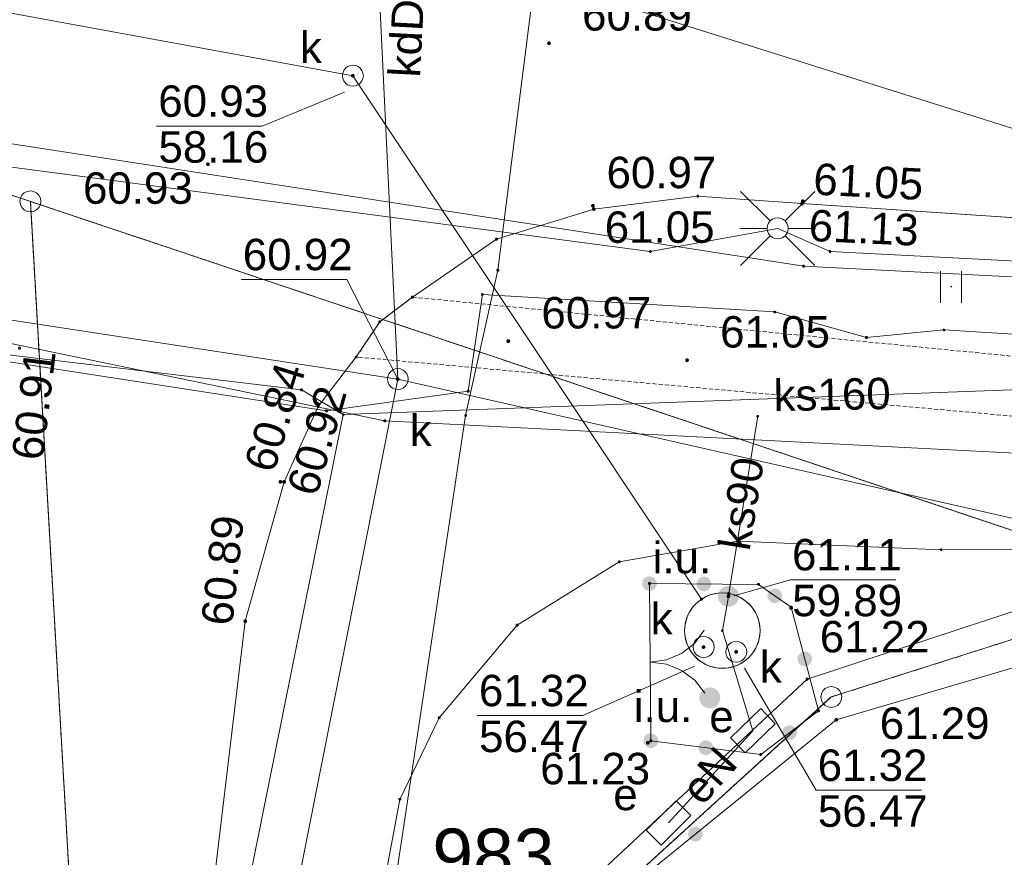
# Paper-space layout 'A-01 PLAN SYTUACYJNY' of a CAD drawing. Header units: millimetres. Extents: x 0 to 900, y 0 to 750.
# Tile 100 of 105: x 731 to 778, y 535 to 575. Entities that reach past the tile are written whole.
import ezdxf
from ezdxf.xclip import XClip

# ---------------------------------------------------------------- set-up
doc = ezdxf.new("R2010")
doc.units = ezdxf.units.MM
doc.header["$MEASUREMENT"] = 0
doc.header["$XCLIPFRAME"] = 0
for name, pattern in [('KROPK2', [1000, 50, -950]), ('PRZER1-1', [1, 0.5, -0.5]), ('PRZER2-1', [1.5, 1, -0.5]), ('PRZER3-1', [4000, 3000, -1000])]:
    doc.linetypes.add(name, pattern=pattern)
doc.layers.add('A_mapa_Nr_pióra__2', color=8, linetype='Continuous', lineweight=13)
doc.layers.add('A_podrys', color=7, linetype='Continuous')
doc.styles.add('STYL_AUTOMATYCZNY_1', font='arial.ttf')

# ---------------------------------------------------------------- blocks, each defined once
blk = doc.blocks.new('Rysunek_3_3', base_point=(-1239.757, 488.381))
at = {"layer": 'A_mapa_Nr_pióra__2', "linetype": 'Continuous', "lineweight": 13}
for points in [[(756.109, 574.255), (756.112, 574.232), (756.121, 574.21), (756.136, 574.192), (756.154, 574.178), (756.176, 574.169), (756.199, 574.165), (756.222, 574.169), (756.244, 574.178), (756.263, 574.192), (756.277, 574.21), (756.286, 574.232), (756.289, 574.255), (756.286, 574.279), (756.277, 574.3), (756.263, 574.319), (756.244, 574.333), (756.222, 574.342), (756.199, 574.345), (756.176, 574.342), (756.154, 574.333), (756.136, 574.319), (756.121, 574.3), (756.112, 574.279)], [(746.745, 572.703), (746.748, 572.68), (746.757, 572.658), (746.772, 572.639), (746.79, 572.625), (746.812, 572.616), (746.835, 572.613), (746.859, 572.616), (746.88, 572.625), (746.899, 572.639), (746.913, 572.658), (746.922, 572.68), (746.925, 572.703), (746.922, 572.726), (746.913, 572.748), (746.899, 572.767), (746.88, 572.781), (746.859, 572.79), (746.835, 572.793), (746.812, 572.79), (746.79, 572.781), (746.772, 572.767), (746.757, 572.748), (746.748, 572.726)], [(739.827, 568.475), (739.83, 568.452), (739.839, 568.43), (739.854, 568.412), (739.872, 568.398), (739.894, 568.389), (739.917, 568.385), (739.94, 568.389), (739.962, 568.398), (739.981, 568.412), (739.995, 568.43), (740.004, 568.452), (740.007, 568.475), (740.004, 568.499), (739.995, 568.52), (739.981, 568.539), (739.962, 568.553), (739.94, 568.562), (739.917, 568.565), (739.894, 568.562), (739.872, 568.553), (739.854, 568.539), (739.839, 568.52), (739.83, 568.499)], [(758.207, 566.495), (758.21, 566.472), (758.219, 566.45), (758.234, 566.432), (758.252, 566.418), (758.274, 566.409), (758.297, 566.405), (758.32, 566.409), (758.342, 566.418), (758.361, 566.432), (758.375, 566.45), (758.384, 566.472), (758.387, 566.495), (758.384, 566.519), (758.375, 566.54), (758.361, 566.559), (758.342, 566.573), (758.32, 566.582), (758.297, 566.585), (758.274, 566.582), (758.252, 566.573), (758.234, 566.559), (758.219, 566.54), (758.21, 566.519)], [(768.187, 566.595), (768.19, 566.572), (768.199, 566.55), (768.214, 566.532), (768.232, 566.518), (768.254, 566.509), (768.277, 566.505), (768.3, 566.509), (768.322, 566.518), (768.341, 566.532), (768.355, 566.55), (768.364, 566.572), (768.367, 566.595), (768.364, 566.619), (768.355, 566.64), (768.341, 566.659), (768.322, 566.673), (768.3, 566.682), (768.277, 566.685), (768.254, 566.682), (768.232, 566.673), (768.214, 566.659), (768.199, 566.64), (768.19, 566.619)], [(768.227, 566.715), (768.23, 566.692), (768.239, 566.67), (768.254, 566.652), (768.272, 566.638), (768.294, 566.629), (768.317, 566.625), (768.34, 566.629), (768.362, 566.638), (768.381, 566.652), (768.395, 566.67), (768.404, 566.692), (768.407, 566.715), (768.404, 566.739), (768.395, 566.76), (768.381, 566.779), (768.362, 566.793), (768.34, 566.802), (768.317, 566.805), (768.294, 566.802), (768.272, 566.793), (768.254, 566.779), (768.239, 566.76), (768.23, 566.739)], [(758.247, 566.335), (758.25, 566.312), (758.259, 566.29), (758.274, 566.272), (758.292, 566.258), (758.314, 566.249), (758.337, 566.245), (758.36, 566.249), (758.382, 566.258), (758.401, 566.272), (758.415, 566.29), (758.424, 566.312), (758.427, 566.335), (758.424, 566.359), (758.415, 566.38), (758.401, 566.399), (758.382, 566.413), (758.36, 566.422), (758.337, 566.425), (758.314, 566.422), (758.292, 566.413), (758.274, 566.399), (758.259, 566.38), (758.25, 566.359)], [(754.167, 560.033), (754.17, 560.01), (754.179, 559.988), (754.194, 559.97), (754.212, 559.956), (754.234, 559.947), (754.257, 559.943), (754.28, 559.947), (754.302, 559.956), (754.321, 559.97), (754.335, 559.988), (754.344, 560.01), (754.347, 560.033), (754.344, 560.057), (754.335, 560.078), (754.321, 560.097), (754.302, 560.111), (754.28, 560.12), (754.257, 560.123), (754.234, 560.12), (754.212, 560.111), (754.194, 560.097), (754.179, 560.078), (754.17, 560.057)], [(762.701, 559.121), (762.704, 559.098), (762.713, 559.076), (762.728, 559.058), (762.746, 559.044), (762.768, 559.035), (762.791, 559.031), (762.814, 559.035), (762.836, 559.044), (762.855, 559.058), (762.869, 559.076), (762.878, 559.098), (762.881, 559.121), (762.878, 559.145), (762.869, 559.166), (762.855, 559.185), (762.836, 559.199), (762.814, 559.208), (762.791, 559.211), (762.768, 559.208), (762.746, 559.199), (762.728, 559.185), (762.713, 559.166), (762.704, 559.145)], [(748.887, 558.215), (748.89, 558.192), (748.899, 558.17), (748.914, 558.152), (748.932, 558.138), (748.954, 558.129), (748.977, 558.125), (749, 558.129), (749.022, 558.138), (749.041, 558.152), (749.055, 558.17), (749.064, 558.192), (749.067, 558.215), (749.064, 558.239), (749.055, 558.26), (749.041, 558.279), (749.022, 558.293), (749, 558.302), (748.977, 558.305), (748.954, 558.302), (748.932, 558.293), (748.914, 558.279), (748.899, 558.26), (748.89, 558.239)], [(743.287, 553.315), (743.29, 553.292), (743.299, 553.27), (743.314, 553.252), (743.332, 553.238), (743.354, 553.229), (743.377, 553.225), (743.4, 553.229), (743.422, 553.238), (743.441, 553.252), (743.455, 553.27), (743.464, 553.292), (743.467, 553.315), (743.464, 553.339), (743.455, 553.36), (743.441, 553.379), (743.422, 553.393), (743.4, 553.402), (743.377, 553.405), (743.354, 553.402), (743.332, 553.393), (743.314, 553.379), (743.299, 553.36), (743.29, 553.339)], [(743.467, 553.315), (743.47, 553.292), (743.479, 553.27), (743.494, 553.252), (743.512, 553.238), (743.534, 553.229), (743.557, 553.225), (743.58, 553.229), (743.602, 553.238), (743.621, 553.252), (743.635, 553.27), (743.644, 553.292), (743.647, 553.315), (743.644, 553.339), (743.635, 553.36), (743.621, 553.379), (743.602, 553.393), (743.58, 553.402), (743.557, 553.405), (743.534, 553.402), (743.512, 553.393), (743.494, 553.379), (743.479, 553.36), (743.47, 553.339)], [(760.998, 548.806), (760.908, 548.795), (760.823, 548.76), (760.75, 548.705), (760.694, 548.633), (760.659, 548.549), (760.646, 548.458), (760.657, 548.368), (760.692, 548.283), (760.747, 548.21), (760.819, 548.154), (760.903, 548.118), (760.994, 548.106), (761.084, 548.117), (761.169, 548.152), (761.242, 548.207), (761.298, 548.279), (761.333, 548.363), (761.346, 548.453), (761.335, 548.544), (761.3, 548.629), (761.245, 548.702), (761.173, 548.758), (761.089, 548.793)], [(763.599, 548.788), (763.508, 548.777), (763.424, 548.743), (763.351, 548.687), (763.295, 548.615), (763.259, 548.531), (763.247, 548.441), (763.258, 548.35), (763.292, 548.265), (763.347, 548.192), (763.419, 548.136), (763.504, 548.101), (763.594, 548.088), (763.685, 548.1), (763.769, 548.134), (763.842, 548.189), (763.898, 548.261), (763.934, 548.345), (763.947, 548.436), (763.935, 548.527), (763.901, 548.611), (763.846, 548.684), (763.774, 548.74), (763.689, 548.776)], [(763.599, 548.788), (763.508, 548.777), (763.424, 548.743), (763.351, 548.687), (763.295, 548.615), (763.259, 548.531), (763.247, 548.441), (763.258, 548.35), (763.292, 548.265), (763.347, 548.192), (763.419, 548.136), (763.504, 548.101), (763.594, 548.088), (763.685, 548.1), (763.769, 548.134), (763.842, 548.189), (763.898, 548.261), (763.934, 548.345), (763.947, 548.436), (763.935, 548.527), (763.901, 548.611), (763.846, 548.684), (763.774, 548.74), (763.689, 548.776)], [(764.266, 547.847), (764.283, 547.717), (764.333, 547.597), (764.413, 547.493), (764.516, 547.414), (764.637, 547.364), (764.766, 547.347), (764.895, 547.364), (765.016, 547.414), (765.12, 547.493), (765.199, 547.597), (765.249, 547.717), (765.266, 547.847), (765.249, 547.976), (765.199, 548.097), (765.12, 548.2), (765.016, 548.28), (764.895, 548.33), (764.766, 548.347), (764.637, 548.33), (764.516, 548.28), (764.413, 548.2), (764.333, 548.097), (764.283, 547.976)], [(767.178, 548.163), (767.097, 548.205), (767.007, 548.225), (766.916, 548.221), (766.829, 548.193), (766.752, 548.144), (766.69, 548.076), (766.648, 547.995), (766.629, 547.906), (766.633, 547.815), (766.66, 547.728), (766.71, 547.651), (766.777, 547.589), (766.858, 547.547), (766.947, 547.527), (767.039, 547.532), (767.126, 547.559), (767.203, 547.608), (767.264, 547.676), (767.306, 547.757), (767.326, 547.846), (767.322, 547.938), (767.294, 548.025), (767.245, 548.102)], [(767.178, 548.163), (767.097, 548.205), (767.007, 548.225), (766.916, 548.221), (766.829, 548.193), (766.752, 548.144), (766.69, 548.076), (766.648, 547.995), (766.629, 547.906), (766.633, 547.815), (766.66, 547.728), (766.71, 547.651), (766.777, 547.589), (766.858, 547.547), (766.947, 547.527), (767.039, 547.532), (767.126, 547.559), (767.203, 547.608), (767.264, 547.676), (767.306, 547.757), (767.326, 547.846), (767.322, 547.938), (767.294, 548.025), (767.245, 548.102)], [(764.676, 547.847), (764.679, 547.823), (764.688, 547.802), (764.702, 547.783), (764.721, 547.769), (764.743, 547.76), (764.766, 547.757), (764.789, 547.76), (764.811, 547.769), (764.83, 547.783), (764.844, 547.802), (764.853, 547.823), (764.856, 547.847), (764.853, 547.87), (764.844, 547.892), (764.83, 547.91), (764.811, 547.925), (764.789, 547.934), (764.766, 547.937), (764.743, 547.934), (764.721, 547.925), (764.702, 547.91), (764.688, 547.892), (764.679, 547.87)], [(767.667, 547.295), (767.67, 547.272), (767.679, 547.25), (767.694, 547.232), (767.712, 547.218), (767.734, 547.209), (767.757, 547.205), (767.78, 547.209), (767.802, 547.218), (767.821, 547.232), (767.835, 547.25), (767.844, 547.272), (767.847, 547.295), (767.844, 547.319), (767.835, 547.34), (767.821, 547.359), (767.802, 547.373), (767.78, 547.382), (767.757, 547.385), (767.734, 547.382), (767.712, 547.373), (767.694, 547.359), (767.679, 547.34), (767.67, 547.319)], [(741.607, 546.655), (741.61, 546.632), (741.619, 546.61), (741.634, 546.592), (741.652, 546.578), (741.674, 546.569), (741.697, 546.565), (741.72, 546.569), (741.742, 546.578), (741.761, 546.592), (741.775, 546.61), (741.784, 546.632), (741.787, 546.655), (741.784, 546.679), (741.775, 546.7), (741.761, 546.719), (741.742, 546.733), (741.72, 546.742), (741.697, 546.745), (741.674, 546.742), (741.652, 546.733), (741.634, 546.719), (741.619, 546.7), (741.61, 546.679)], [(763.491, 545.428), (763.494, 545.404), (763.503, 545.383), (763.518, 545.364), (763.536, 545.35), (763.558, 545.341), (763.581, 545.338), (763.605, 545.341), (763.626, 545.35), (763.645, 545.364), (763.659, 545.383), (763.668, 545.404), (763.671, 545.428), (763.668, 545.451), (763.659, 545.473), (763.645, 545.491), (763.626, 545.505), (763.605, 545.514), (763.581, 545.518), (763.558, 545.514), (763.536, 545.505), (763.518, 545.491), (763.503, 545.473), (763.494, 545.451)], [(765.048, 545.199), (765.051, 545.176), (765.06, 545.154), (765.074, 545.135), (765.093, 545.121), (765.114, 545.112), (765.138, 545.109), (765.161, 545.112), (765.183, 545.121), (765.201, 545.135), (765.216, 545.154), (765.225, 545.176), (765.228, 545.199), (765.225, 545.222), (765.216, 545.244), (765.201, 545.263), (765.183, 545.277), (765.161, 545.286), (765.138, 545.289), (765.114, 545.286), (765.093, 545.277), (765.074, 545.263), (765.06, 545.244), (765.051, 545.222)], [(768.751, 544.949), (768.716, 545.033), (768.661, 545.106), (768.588, 545.162), (768.504, 545.197), (768.414, 545.209), (768.323, 545.197), (768.238, 545.163), (768.166, 545.107), (768.11, 545.035), (768.075, 544.95), (768.063, 544.86), (768.074, 544.769), (768.109, 544.685), (768.164, 544.612), (768.237, 544.556), (768.321, 544.521), (768.412, 544.509), (768.502, 544.521), (768.587, 544.555), (768.659, 544.611), (768.715, 544.683), (768.75, 544.767), (768.763, 544.858)], [(768.751, 544.949), (768.716, 545.033), (768.661, 545.106), (768.588, 545.162), (768.504, 545.197), (768.414, 545.209), (768.323, 545.197), (768.238, 545.163), (768.166, 545.107), (768.11, 545.035), (768.075, 544.95), (768.063, 544.86), (768.074, 544.769), (768.109, 544.685), (768.164, 544.612), (768.237, 544.556), (768.321, 544.521), (768.412, 544.509), (768.502, 544.521), (768.587, 544.555), (768.659, 544.611), (768.715, 544.683), (768.75, 544.767), (768.763, 544.858)], [(763.377, 543.001), (763.394, 542.872), (763.444, 542.751), (763.523, 542.648), (763.627, 542.568), (763.748, 542.518), (763.877, 542.501), (764.006, 542.518), (764.127, 542.568), (764.231, 542.648), (764.31, 542.751), (764.36, 542.872), (764.377, 543.001), (764.36, 543.131), (764.31, 543.251), (764.231, 543.355), (764.127, 543.434), (764.006, 543.484), (763.877, 543.501), (763.748, 543.484), (763.627, 543.434), (763.523, 543.355), (763.444, 543.251), (763.394, 543.131)], [(769.827, 541.955), (769.83, 541.932), (769.839, 541.91), (769.854, 541.892), (769.872, 541.878), (769.894, 541.869), (769.917, 541.865), (769.94, 541.869), (769.962, 541.878), (769.981, 541.892), (769.995, 541.91), (770.004, 541.932), (770.007, 541.955), (770.004, 541.979), (769.995, 542), (769.981, 542.019), (769.962, 542.033), (769.94, 542.042), (769.917, 542.045), (769.894, 542.042), (769.872, 542.033), (769.854, 542.019), (769.839, 542), (769.83, 541.979)], [(767.899, 541.062), (767.964, 541.126), (768.01, 541.205), (768.035, 541.293), (768.035, 541.385), (768.012, 541.473), (767.967, 541.552), (767.903, 541.617), (767.824, 541.664), (767.736, 541.688), (767.644, 541.688), (767.556, 541.665), (767.477, 541.62), (767.412, 541.556), (767.365, 541.477), (767.341, 541.389), (767.341, 541.297), (767.364, 541.209), (767.409, 541.13), (767.473, 541.065), (767.552, 541.019), (767.64, 540.994), (767.731, 540.994), (767.82, 541.017)], [(767.899, 541.062), (767.964, 541.126), (768.01, 541.205), (768.035, 541.293), (768.035, 541.385), (768.012, 541.473), (767.967, 541.552), (767.903, 541.617), (767.824, 541.664), (767.736, 541.688), (767.644, 541.688), (767.556, 541.665), (767.477, 541.62), (767.412, 541.556), (767.365, 541.477), (767.341, 541.389), (767.341, 541.297), (767.364, 541.209), (767.409, 541.13), (767.473, 541.065), (767.552, 541.019), (767.64, 540.994), (767.731, 540.994), (767.82, 541.017)], [(761.015, 540.605), (761.107, 540.606), (761.195, 540.63), (761.273, 540.676), (761.338, 540.741), (761.383, 540.82), (761.406, 540.909), (761.405, 541), (761.381, 541.088), (761.335, 541.167), (761.27, 541.231), (761.19, 541.276), (761.102, 541.3), (761.011, 541.299), (760.923, 541.275), (760.844, 541.229), (760.78, 541.164), (760.734, 541.084), (760.711, 540.996), (760.712, 540.904), (760.736, 540.816), (760.782, 540.737), (760.847, 540.673), (760.927, 540.628)], [(760.827, 540.855), (760.83, 540.832), (760.839, 540.81), (760.854, 540.792), (760.872, 540.778), (760.894, 540.769), (760.917, 540.765), (760.94, 540.769), (760.962, 540.778), (760.981, 540.792), (760.995, 540.81), (761.004, 540.832), (761.007, 540.855), (761.004, 540.879), (760.995, 540.9), (760.981, 540.919), (760.962, 540.933), (760.94, 540.942), (760.917, 540.945), (760.894, 540.942), (760.872, 540.933), (760.854, 540.919), (760.839, 540.9), (760.83, 540.879)], [(763.64, 540.277), (763.731, 540.277), (763.819, 540.302), (763.898, 540.348), (763.963, 540.413), (764.008, 540.492), (764.031, 540.581), (764.03, 540.672), (764.006, 540.76), (763.96, 540.839), (763.895, 540.903), (763.815, 540.948), (763.727, 540.971), (763.636, 540.971), (763.547, 540.947), (763.469, 540.9), (763.404, 540.835), (763.359, 540.756), (763.336, 540.668), (763.337, 540.576), (763.361, 540.488), (763.407, 540.409), (763.472, 540.345), (763.552, 540.3)], [(763.64, 540.277), (763.731, 540.277), (763.819, 540.302), (763.898, 540.348), (763.963, 540.413), (764.008, 540.492), (764.031, 540.581), (764.03, 540.672), (764.006, 540.76), (763.96, 540.839), (763.895, 540.903), (763.815, 540.948), (763.727, 540.971), (763.636, 540.971), (763.547, 540.947), (763.469, 540.9), (763.404, 540.835), (763.359, 540.756), (763.336, 540.668), (763.337, 540.576), (763.361, 540.488), (763.407, 540.409), (763.472, 540.345), (763.552, 540.3)], [(762.967, 536.767), (762.904, 536.701), (762.86, 536.621), (762.839, 536.532), (762.842, 536.44), (762.868, 536.353), (762.915, 536.275), (762.982, 536.212), (763.062, 536.169), (763.151, 536.147), (763.242, 536.15), (763.33, 536.176), (763.408, 536.224), (763.471, 536.29), (763.514, 536.37), (763.535, 536.459), (763.533, 536.551), (763.507, 536.638), (763.459, 536.716), (763.393, 536.779), (763.312, 536.822), (763.223, 536.844), (763.132, 536.841), (763.045, 536.815)], [(762.967, 536.767), (762.904, 536.701), (762.86, 536.621), (762.839, 536.532), (762.842, 536.44), (762.868, 536.353), (762.915, 536.275), (762.982, 536.212), (763.062, 536.169), (763.151, 536.147), (763.242, 536.15), (763.33, 536.176), (763.408, 536.224), (763.471, 536.29), (763.514, 536.37), (763.535, 536.459), (763.533, 536.551), (763.507, 536.638), (763.459, 536.716), (763.393, 536.779), (763.312, 536.822), (763.223, 536.844), (763.132, 536.841), (763.045, 536.815)]]:
    blk.add_hatch(color=8, dxfattribs=at).paths.add_polyline_path(points)
at = {"layer": 'A_mapa_Nr_pióra__2', "color": 8, "linetype": 'KROPK2', "lineweight": 13, "ltscale": 0.2, "flags": 128}
for points in [[(895.1, 510.771), (874.039, 518.528), (863.879, 522.307), (853.017, 526.255), (845.057, 528.775), (792.277, 545.455), (786.298, 548.324), (731.438, 566.702), (711.118, 573.521), (576.198, 604.175), (485.179, 623.131), (484.138, 643.651), (484.098, 644.531), (449.997, 650.935), (352.198, 669.302), (306.081, 677.963), (249.859, 688.52), (235.099, 691.279), (189.14, 699.897), (180.784, 701.378), (161.26, 705.495), (159.621, 696.615), (155.662, 674.935), (152.723, 658.235), (148.164, 632.295), (147.186, 592.335), (146.687, 572.355), (145.907, 540.323), (82.849, 560.452), (29.9, 577.346)], [(734.411, 157.472), (730.017, 232.355), (717.884, 453.783), (711.659, 564.161), (711.118, 573.521), (731.438, 566.702), (786.298, 548.324), (792.277, 545.455), (845.057, 528.775), (853.017, 526.255), (863.879, 522.307), (874.039, 518.528), (895.1, 510.771)]]:
    blk.add_lwpolyline(points, dxfattribs=at)
at = {"layer": 'A_mapa_Nr_pióra__2', "color": 8, "linetype": 'PRZER1-1', "lineweight": 13, "ltscale": 0.2, "flags": 128}
for points in [[(895.1, 552.298), (882.637, 551.628), (872.778, 540.387), (874.039, 518.528), (863.879, 522.307), (853.017, 526.255), (852.457, 537.915), (842.117, 549.275), (792.177, 547.255), (786.298, 548.324), (731.438, 566.702), (711.118, 573.521), (576.198, 604.175), (485.179, 623.131), (484.138, 643.651), (484.098, 644.531), (531.747, 635.495), (590.637, 624.476), (612.937, 620.277), (649.577, 613.338), (710.477, 601.801), (773.316, 589.883), (808.396, 587.745), (892.615, 592.428), (895.1, 592.557)], [(734.411, 157.472), (730.017, 232.355), (717.884, 453.783), (711.659, 564.161), (711.118, 573.521), (731.438, 566.702), (738.004, 452.504), (740.844, 402.035), (743.149, 360.965), (746.351, 304.092), (747.553, 282.827), (752.157, 201.389), (754.636, 157.472)]]:
    blk.add_lwpolyline(points, dxfattribs=at)
at = {"layer": 'A_mapa_Nr_pióra__2', "color": 8, "linetype": 'Continuous', "lineweight": 13, "ltscale": 0.2, "flags": 128}
for points in [[(576.198, 604.175), (485.179, 623.131), (484.138, 643.651), (583.817, 623.016), (613.137, 615.737), (710.125, 591.659), (809.691, 560.319), (843.777, 549.695), (842.117, 549.275), (792.177, 547.255), (786.298, 548.324), (731.438, 566.702), (711.118, 573.521)], [(809.691, 560.319), (808.396, 587.745), (773.316, 589.883), (710.477, 601.801), (649.577, 613.338), (612.937, 620.277), (613.137, 615.737), (710.125, 591.659)], [(746.835, 573.203), (746.965, 573.186), (747.085, 573.136), (747.189, 573.057), (747.268, 572.953), (747.318, 572.832), (747.335, 572.703), (747.318, 572.574), (747.268, 572.453), (747.189, 572.349), (747.085, 572.27), (746.965, 572.22), (746.835, 572.203), (746.706, 572.22), (746.585, 572.27), (746.482, 572.349), (746.402, 572.453), (746.352, 572.574), (746.335, 572.703), (746.352, 572.832), (746.402, 572.953), (746.482, 573.057), (746.585, 573.136), (746.706, 573.186)], [(731.438, 567.202), (731.593, 567.177), (731.732, 567.106), (731.843, 566.996), (731.914, 566.856), (731.938, 566.702), (731.914, 566.547), (731.843, 566.408), (731.732, 566.297), (731.593, 566.226), (731.438, 566.202), (731.284, 566.226), (731.144, 566.297), (731.034, 566.408), (730.963, 566.547), (730.938, 566.702), (730.963, 566.856), (731.034, 566.996), (731.144, 567.106), (731.284, 567.177)], [(763.252, 566.94), (763.252, 566.971), (763.281, 567), (763.313, 567), (763.342, 566.971), (763.342, 566.94), (763.313, 566.91), (763.281, 566.91)], [(731.438, 566.702), (786.298, 548.324), (769.679, 543.044), (756.76, 531.283), (749.981, 515.203), (738.004, 452.504)], [(767.117, 565.915), (767.247, 565.898), (767.367, 565.848), (767.471, 565.769), (767.55, 565.665), (767.6, 565.545), (767.617, 565.415), (767.6, 565.286), (767.55, 565.165), (767.471, 565.062), (767.367, 564.982), (767.247, 564.933), (767.117, 564.915), (766.988, 564.933), (766.867, 564.982), (766.764, 565.062), (766.684, 565.165), (766.634, 565.286), (766.617, 565.415), (766.634, 565.545), (766.684, 565.665), (766.764, 565.769), (766.867, 565.848), (766.988, 565.898)], [(753.652, 564.88), (753.652, 564.911), (753.681, 564.94), (753.713, 564.94), (753.742, 564.911), (753.742, 564.88), (753.713, 564.85), (753.681, 564.85)], [(760.992, 564.3), (760.992, 564.331), (761.021, 564.36), (761.053, 564.36), (761.082, 564.331), (761.082, 564.3), (761.053, 564.27), (761.021, 564.27)], [(769.572, 564.3), (769.572, 564.331), (769.601, 564.36), (769.633, 564.36), (769.662, 564.331), (769.662, 564.3), (769.633, 564.27), (769.601, 564.27)], [(768.315, 563.593), (768.315, 563.625), (768.344, 563.654), (768.375, 563.654), (768.405, 563.625), (768.405, 563.593), (768.375, 563.564), (768.344, 563.564)], [(753.713, 563.407), (753.713, 563.439), (753.742, 563.468), (753.774, 563.468), (753.803, 563.439), (753.803, 563.407), (753.774, 563.378), (753.742, 563.378)], [(752.973, 562.247), (752.973, 562.279), (753.002, 562.308), (753.034, 562.308), (753.063, 562.279), (753.063, 562.247), (753.034, 562.218), (753.002, 562.218)], [(749.632, 562.12), (749.632, 562.151), (749.661, 562.18), (749.693, 562.18), (749.722, 562.151), (749.722, 562.12), (749.693, 562.09), (749.661, 562.09)], [(766.933, 561.407), (766.933, 561.439), (766.962, 561.468), (766.994, 561.468), (767.023, 561.439), (767.023, 561.407), (766.994, 561.378), (766.962, 561.378)], [(748.072, 560.94), (748.072, 560.971), (748.101, 561), (748.133, 561), (748.162, 560.971), (748.162, 560.94), (748.133, 560.91), (748.101, 560.91)], [(775.013, 560.548), (775.013, 560.58), (775.042, 560.609), (775.074, 560.609), (775.103, 560.58), (775.103, 560.548), (775.074, 560.519), (775.042, 560.519)], [(771.313, 560.188), (771.313, 560.219), (771.342, 560.248), (771.374, 560.248), (771.403, 560.219), (771.403, 560.188), (771.374, 560.158), (771.342, 560.158)], [(730.872, 559.68), (730.872, 559.711), (730.901, 559.74), (730.933, 559.74), (730.962, 559.711), (730.962, 559.68), (730.933, 559.65), (730.901, 559.65)], [(746.952, 559.26), (746.952, 559.291), (746.981, 559.32), (747.013, 559.32), (747.042, 559.291), (747.042, 559.26), (747.013, 559.23), (746.981, 559.23)], [(748.981, 558.72), (749.11, 558.702), (749.231, 558.653), (749.335, 558.573), (749.414, 558.47), (749.464, 558.349), (749.481, 558.22), (749.464, 558.09), (749.414, 557.97), (749.335, 557.866), (749.231, 557.787), (749.11, 557.737), (748.981, 557.72), (748.852, 557.737), (748.731, 557.787), (748.627, 557.866), (748.548, 557.97), (748.498, 558.09), (748.481, 558.22), (748.498, 558.349), (748.548, 558.47), (748.627, 558.573), (748.731, 558.653), (748.852, 558.702)], [(744.333, 557.687), (744.333, 557.718), (744.363, 557.747), (744.394, 557.747), (744.423, 557.718), (744.423, 557.687), (744.394, 557.657), (744.363, 557.657)], [(752.293, 557.627), (752.293, 557.659), (752.322, 557.688), (752.354, 557.688), (752.383, 557.659), (752.383, 557.627), (752.354, 557.598), (752.322, 557.598)], [(745.132, 556.9), (745.132, 556.931), (745.161, 556.96), (745.193, 556.96), (745.222, 556.931), (745.222, 556.9), (745.193, 556.87), (745.161, 556.87)], [(745.533, 556.687), (745.533, 556.718), (745.563, 556.748), (745.594, 556.748), (745.623, 556.718), (745.623, 556.687), (745.594, 556.658), (745.563, 556.658)], [(746.333, 556.507), (746.333, 556.538), (746.363, 556.568), (746.394, 556.568), (746.423, 556.538), (746.423, 556.507), (746.394, 556.478), (746.363, 556.478)], [(748.313, 556.207), (748.313, 556.239), (748.343, 556.268), (748.374, 556.268), (748.403, 556.239), (748.403, 556.207), (748.374, 556.178), (748.343, 556.178)], [(752.173, 556.467), (752.173, 556.499), (752.203, 556.528), (752.234, 556.528), (752.263, 556.499), (752.263, 556.467), (752.234, 556.438), (752.203, 556.438)], [(766.119, 556.428), (766.119, 556.46), (766.148, 556.489), (766.18, 556.489), (766.209, 556.46), (766.209, 556.428), (766.18, 556.399), (766.148, 556.399)], [(765.152, 550.46), (765.152, 550.491), (765.181, 550.52), (765.213, 550.52), (765.242, 550.491), (765.242, 550.46), (765.213, 550.43), (765.181, 550.43)], [(774.872, 550.06), (774.872, 550.091), (774.901, 550.12), (774.933, 550.12), (774.962, 550.091), (774.962, 550.06), (774.933, 550.03), (774.901, 550.03)], [(759.512, 549.48), (759.512, 549.511), (759.541, 549.54), (759.573, 549.54), (759.602, 549.511), (759.602, 549.48), (759.573, 549.45), (759.541, 549.45)], [(797.757, 444.775), (738.645, 441.224), (738.004, 452.504), (749.981, 515.203), (756.76, 531.283), (769.679, 543.044), (786.298, 548.324), (792.277, 545.455)], [(760.951, 548.44), (760.951, 548.472), (760.98, 548.501), (761.012, 548.501), (761.041, 548.472), (761.041, 548.44), (761.012, 548.411), (760.98, 548.411)], [(766.152, 548.405), (766.152, 548.437), (766.181, 548.466), (766.213, 548.466), (766.242, 548.437), (766.242, 548.405), (766.213, 548.376), (766.181, 548.376)], [(763.433, 547.694), (763.433, 547.726), (763.462, 547.755), (763.494, 547.755), (763.523, 547.726), (763.523, 547.694), (763.494, 547.665), (763.462, 547.665)], [(764.743, 547.968), (764.743, 548), (764.773, 548.029), (764.804, 548.029), (764.833, 548), (764.833, 547.968), (764.804, 547.939), (764.773, 547.939)], [(767.713, 547.316), (767.713, 547.348), (767.742, 547.377), (767.774, 547.377), (767.803, 547.348), (767.803, 547.316), (767.774, 547.287), (767.742, 547.287)], [(754.632, 546.46), (754.632, 546.491), (754.661, 546.52), (754.693, 546.52), (754.722, 546.491), (754.722, 546.46), (754.693, 546.43), (754.661, 546.43)], [(763.581, 545.928), (763.711, 545.911), (763.831, 545.861), (763.935, 545.781), (764.014, 545.678), (764.064, 545.557), (764.081, 545.428), (764.064, 545.298), (764.014, 545.178), (763.935, 545.074), (763.831, 544.995), (763.711, 544.945), (763.581, 544.928), (763.452, 544.945), (763.331, 544.995), (763.228, 545.074), (763.148, 545.178), (763.098, 545.298), (763.081, 545.428), (763.098, 545.557), (763.148, 545.678), (763.228, 545.781), (763.331, 545.861), (763.452, 545.911)], [(764.431, 546.196), (764.431, 546.227), (764.46, 546.256), (764.492, 546.256), (764.521, 546.227), (764.521, 546.196), (764.492, 546.166), (764.46, 546.166)], [(764.431, 546.196), (764.431, 546.227), (764.46, 546.256), (764.492, 546.256), (764.521, 546.227), (764.521, 546.196), (764.492, 546.166), (764.46, 546.166)], [(765.138, 545.699), (765.267, 545.682), (765.388, 545.632), (765.491, 545.553), (765.571, 545.449), (765.621, 545.328), (765.638, 545.199), (765.621, 545.07), (765.571, 544.949), (765.491, 544.845), (765.388, 544.766), (765.267, 544.716), (765.138, 544.699), (765.008, 544.716), (764.888, 544.766), (764.784, 544.845), (764.705, 544.949), (764.655, 545.07), (764.638, 545.199), (764.655, 545.328), (764.705, 545.449), (764.784, 545.553), (764.888, 545.632), (765.008, 545.682)], [(768.485, 543.875), (768.485, 543.906), (768.514, 543.936), (768.545, 543.936), (768.575, 543.906), (768.575, 543.875), (768.545, 543.846), (768.514, 543.846)], [(769.679, 543.544), (769.833, 543.519), (769.973, 543.448), (770.083, 543.337), (770.154, 543.198), (770.179, 543.044), (770.154, 542.889), (770.083, 542.75), (769.973, 542.639), (769.833, 542.568), (769.679, 542.544), (769.524, 542.568), (769.385, 542.639), (769.274, 542.75), (769.203, 542.889), (769.179, 543.044), (769.203, 543.198), (769.274, 543.337), (769.385, 543.448), (769.524, 543.519)], [(750.912, 542.04), (750.912, 542.071), (750.941, 542.1), (750.973, 542.1), (751.002, 542.071), (751.002, 542.04), (750.973, 542.01), (750.941, 542.01)], [(766.306, 542.486), (767.002, 541.768), (765.566, 540.376), (764.87, 541.094)], [(769.022, 542.37), (769.022, 542.402), (769.052, 542.431), (769.083, 542.431), (769.112, 542.402), (769.112, 542.37), (769.083, 542.341), (769.052, 542.341)], [(761.014, 540.936), (761.014, 540.968), (761.043, 540.997), (761.075, 540.997), (761.104, 540.968), (761.104, 540.936), (761.075, 540.907), (761.043, 540.907)], [(766.263, 540.28), (766.263, 540.312), (766.292, 540.341), (766.324, 540.341), (766.353, 540.312), (766.353, 540.28), (766.324, 540.251), (766.292, 540.251)], [(749.032, 538.14), (749.032, 538.171), (749.061, 538.2), (749.093, 538.2), (749.122, 538.171), (749.122, 538.14), (749.093, 538.11), (749.061, 538.11)], [(761.547, 535.974), (760.844, 536.685), (762.266, 538.091), (762.969, 537.38)]]:
    blk.add_lwpolyline(points, close=True, dxfattribs=at)
for points in [[(763.478, 547.71), (746.835, 572.703), (684.883, 584.081), (634.386, 593.869), (567.797, 607.672), (488.892, 624.142), (469.42, 628.2)], [(832.778, 551.906), (748.358, 556.223), (700.019, 566.221), (584.839, 587.516), (496.46, 604.112), (463.62, 607.33)], [(490.66, 605.272), (500.4, 601.572), (514.12, 598.073), (661.399, 570.159), (719.299, 560.701), (744.378, 557.702), (746.378, 556.523)], [(895.1, 563.249), (886.917, 562.776), (827.911, 560.55), (768.36, 563.609), (711.878, 572.328), (657.379, 582.428), (598.852, 594.153), (536.009, 605.148)], [(782.958, 560.084), (775.058, 560.564), (771.358, 560.203), (766.978, 561.423), (753.018, 562.263), (752.338, 557.643), (745.578, 556.703), (730.019, 559.102), (721.919, 561.782), (722.738, 567.642), (708.318, 570.661), (675.498, 575.8), (618.999, 586.857), (604.559, 588.737), (549.679, 598.854)], [(748.981, 558.22), (704.491, 565.009), (649.037, 577.355), (550.057, 596.935), (548.997, 597.135)], [(753.237, 157.472), (750.977, 201.289), (746.393, 282.687), (746.623, 304.479), (743.83, 329.546), (744.723, 338.325), (743.23, 343.025), (740.988, 372.345), (736.372, 438.893), (737.245, 439.584), (736.984, 455.923), (745.161, 509.623), (752.218, 556.483), (753.758, 563.423), (756.964, 588.774)], [(895.1, 564.071), (886.357, 563.555), (873.317, 562.895), (851.477, 562.095), (825.537, 562.175), (801.937, 562.635), (769.617, 564.315), (767.117, 565.415), (761.037, 564.315), (726.797, 568.835), (713.877, 572.075), (712.557, 562.675), (655.497, 572.935), (594.077, 584.375), (582.577, 586.635)], [(747.817, 582.475), (748.981, 558.22)], [(734.411, 157.472), (730.017, 232.355), (717.884, 453.783), (711.659, 564.161), (711.118, 573.521), (731.438, 566.702), (738.004, 452.504), (738.645, 441.224), (743.149, 360.965), (745.358, 321.668), (747.553, 282.827), (752.157, 201.389), (754.636, 157.472)], [(746.438, 571.916), (742.506, 570.294), (737.466, 570.294)], [(726.797, 568.835), (761.037, 564.315)], [(735.348, 492.807), (738.237, 517.795), (741.697, 546.655), (743.557, 553.315), (745.177, 556.915), (746.997, 559.275), (748.117, 560.955), (749.677, 562.135), (753.697, 564.895), (758.337, 566.335), (763.297, 566.955), (768.277, 566.595), (809.797, 563.815), (830.877, 563.335), (847.637, 563.535)], [(766.764, 565.769), (765.349, 567.183)], [(767.471, 565.769), (768.885, 567.183)], [(766.617, 565.415), (765.317, 565.415)], [(767.617, 565.415), (768.917, 565.415)], [(766.764, 565.062), (765.349, 563.648)], [(767.471, 565.062), (768.885, 563.648)], [(774.892, 563.366), (774.892, 561.866)], [(775.892, 561.866), (775.892, 563.366)], [(748.949, 558.287), (746.54, 562.968), (741.5, 562.968)], [(728.2, 453.862), (728.397, 454.835), (738.937, 507.515), (739.134, 508.506), (739.337, 509.495), (748.981, 558.22)], [(792.938, 558.244), (746.378, 556.523)], [(876.867, 545.038), (802.223, 546.173), (748.981, 558.22)], [(746.378, 556.523), (733.402, 492.103), (732.404, 455.683), (732.566, 415.744), (736.188, 377.905), (738.731, 325.606), (742.574, 250.267), (745.197, 199.468), (746.958, 157.472)], [(764.476, 546.211), (764.766, 547.847), (764.788, 547.984), (766.164, 556.444)], [(828.757, 553.295), (814.037, 552.295), (790.977, 550.115), (774.917, 550.075), (765.197, 550.475), (759.557, 549.495), (754.677, 546.475), (750.957, 542.055), (749.077, 538.155), (748.217, 533.555), (746.337, 518.515), (746.097, 511.815), (744.957, 502.755), (742.137, 492.315)], [(869.386, 248.025), (867.434, 289.072), (864.018, 348.662), (865.153, 353.333), (864.535, 364.113), (862.73, 367.635), (861.327, 367.78), (861.37, 370.995), (861.75, 371.415), (857.996, 448.193), (853.456, 537.964), (852.386, 539.394), (842.1, 550.275), (831.144, 549.589), (792.889, 549.672), (786.291, 549.731), (768.53, 543.891), (755.952, 532.171), (751.121, 521.704), (751.36, 521.564), (752.244, 521.191)], [(765.03, 547.875), (767.725, 548.639), (772.765, 548.639)], [(761.059, 540.952), (760.996, 548.456)], [(760.996, 548.456), (766.197, 548.421), (767.758, 547.332), (769.067, 542.386), (766.308, 540.296), (761.059, 540.952)], [(751.517, 519.095), (751.797, 520.215), (756.457, 531.035), (769.917, 541.955), (786.737, 546.895), (792.277, 547.195), (812.357, 548.035)], [(763.613, 546.226), (763.141, 545.6), (762.524, 545.118), (761.803, 544.813), (761.027, 544.704)], [(761.907, 537.033), (765.936, 541.431), (764.476, 546.211)], [(763.153, 544.517), (757.814, 542.152), (752.774, 542.152)], [(761.027, 544.704), (761.805, 544.608), (762.531, 544.315), (763.156, 543.843), (763.638, 543.226)], [(765.528, 544.417), (768.949, 538.587), (773.989, 538.587)]]:
    blk.add_lwpolyline(points, dxfattribs=at)
at = {"layer": 'A_mapa_Nr_pióra__2', "color": 8, "linetype": 'PRZER3-1', "lineweight": 13, "ltscale": 0.2, "flags": 128}
blk.add_lwpolyline([(895.1, 565.441), (874.217, 564.355), (871.397, 561.515), (869.797, 558.295), (869.457, 556.955), (869.357, 555.275), (857.257, 554.935), (856.237, 558.015), (854.657, 560.435), (851.877, 562.475), (847.637, 563.535), (830.877, 563.335), (809.797, 563.815), (768.277, 566.595), (763.297, 566.955)], dxfattribs=at)
at = {"layer": 'A_mapa_Nr_pióra__2', "color": 8, "linetype": 'PRZER1-1', "lineweight": 13, "ltscale": 0.2, "flags": 128}
for points in [[(738.004, 452.504), (741.778, 472.259), (747.32, 501.276), (747.55, 502.477), (749.981, 515.203), (756.76, 531.283), (769.679, 543.044), (786.298, 548.324), (731.438, 566.702)], [(849.497, 447.715), (856.797, 448.135), (853.017, 526.255), (845.057, 528.775), (792.277, 545.455), (786.298, 548.324), (769.679, 543.044), (756.76, 531.283), (749.981, 515.203), (747.55, 502.477), (747.32, 501.276), (794.54, 503.876), (796.086, 475.485), (797.757, 444.775)]]:
    blk.add_lwpolyline(points, close=True, dxfattribs=at)
at = {"layer": 'A_mapa_Nr_pióra__2', "color": 8, "linetype": 'PRZER2-1', "lineweight": 13, "ltscale": 0.2, "flags": 128}
for points in [[(775.405, 562.663), (775.385, 562.623), (775.425, 562.623)], [(749.677, 562.135), (789.057, 558.255), (802.797, 557.575), (813.977, 557.495), (840.657, 557.315), (856.237, 558.015), (857.257, 554.935), (841.017, 554.395), (814.237, 554.455), (802.977, 554.635), (788.957, 555.495), (746.997, 559.275), (748.117, 560.955)]]:
    blk.add_lwpolyline(points, close=True, dxfattribs=at)
at = {"layer": 'A_mapa_Nr_pióra__2', "color": 8, "linetype": 'Continuous', "lineweight": 13, "ltscale": 0.2, "flags": 128}
for points in [[(766.276, 546.211, -1), (762.676, 546.211, -1)], [(764.476, 548.011, -0.57735), (766.035, 545.311, -1.732051)]]:
    blk.add_lwpolyline(points, format="xyb", close=True, dxfattribs=at)
at = {"layer": 'A_mapa_Nr_pióra__2', "color": 8, "linetype": 'Continuous', "lineweight": 13, "attachment_point": 7, "style": 'STYL_AUTOMATYCZNY_1'}
for s, insert, char_height in [('\\A1;{\\pql;\\fArial|b0|i0|c238|p0;\\W1.000000;60.89}', (757.777, 574.838), 1.5), ('\\A1;{\\pql;\\fArial|b0|i0|c238|p0;\\W1.000000;k}', (744.307, 573.311), 1.5), ('\\A1;{\\pql;\\fArial|b0|i0|c238|p0;\\W1.000000;60.93}', (737.544, 570.721), 1.5), ('\\A1;{\\pql;\\fArial|b0|i0|c238|p0;\\W1.000000;58.16}', (737.553, 568.532), 1.5), ('\\A1;{\\pql;\\fArial|b0|i0|c238|p0;\\W1.000000;60.97}', (758.946, 567.311), 1.5), ('\\A1;{\\pql;\\fArial|b0|i0|c238|p0;\\W1.000000;60.93}', (733.949, 566.568), 1.5), ('\\A1;{\\pql;\\fArial|b0|i0|c238|p0;\\W1.000000;61.05}', (758.861, 564.704), 1.5), ('\\A1;{\\pql;\\fArial|b0|i0|c238|p0;\\W1.000000;60.92}', (741.578, 563.396), 1.5), ('\\A1;{\\pql;\\fArial|b0|i0|c238|p0;\\W1.000000;60.97}', (755.835, 560.616), 1.5), ('\\A1;{\\pql;\\fArial|b0|i0|c238|p0;\\W1.000000;61.05}', (764.369, 559.704), 1.5), ('\\A1;{\\pql;\\fArial|b0|i0|c238|p0;\\W1.000000;k}', (749.551, 555.026), 1.5), ('\\A1;{\\pql;\\fArial|b0|i0|c238|p0;\\W1.000000;i.u.}', (761.149, 548.925), 1.5), ('\\A1;{\\pql;\\fArial|b0|i0|c238|p0;\\W1.000000;61.11}', (767.803, 549.067), 1.5), ('\\A1;{\\pql;\\fArial|b0|i0|c238|p0;\\W1.000000;59.89}', (767.812, 546.877), 1.5), ('\\A1;{\\pql;\\fArial|b0|i0|c238|p0;\\W1.000000;k}', (761.053, 546.036), 1.5), ('\\A1;{\\pql;\\fArial|b0|i0|c238|p0;\\W1.000000;61.22}', (769.129, 545.152), 1.5), ('\\A1;{\\pql;\\fArial|b0|i0|c238|p0;\\W1.000000;k}', (766.264, 543.732), 1.5), ('\\A1;{\\pql;\\fArial|b0|i0|c238|p0;\\W1.000000;61.32}', (752.852, 542.579), 1.5), ('\\A1;{\\pql;\\fArial|b0|i0|c238|p0;\\W1.000000;i.u.}', (760.248, 541.825), 1.5), ('\\A1;{\\pql;\\fArial|b0|i0|c238|p0;\\W1.000000;61.29}', (771.991, 541.02), 1.5), ('\\A1;{\\pql;\\fArial|b0|i0|c238|p0;\\W1.000000;e}', (763.853, 541.342), 1.5), ('\\A1;{\\pql;\\fArial|b0|i0|c238|p0;\\W1.000000;56.47}', (752.861, 540.39), 1.5), ('\\A1;{\\pql;\\fArial|b0|i0|c238|p0;\\W1.000000;61.23}', (755.782, 538.855), 1.5), ('\\A1;{\\pql;\\fArial|b0|i0|c238|p0;\\W1.000000;61.32}', (769.027, 539.014), 1.5), ('\\A1;{\\pql;\\fArial|b0|i0|c238|p0;\\W1.000000;e}', (759.268, 537.617), 1.5), ('\\A1;{\\pql;\\fArial|b0|i0|c238|p0;\\W1.000000;56.47}', (769.036, 536.825), 1.5), ('\\A1;{\\pql;\\fArial|b0|i0|c238|p0;\\W1.000000;983}', (750.631, 534.224), 2.5)]:
    blk.add_mtext(s, dxfattribs=dict(at, insert=insert, char_height=char_height))
at = {"layer": 'A_mapa_Nr_pióra__2', "color": 8, "linetype": 'Continuous', "lineweight": 13, "char_height": 1.5, "attachment_point": 7, "style": 'STYL_AUTOMATYCZNY_1'}
for s, insert, rotation in [('\\A1;{\\pql;\\fArial|b0|i0|c238|p0;\\W1.000000;kdD}', (750.058, 572.596), 87.0012), ('\\A1;{\\pql;\\fArial|b0|i0|c238|p0;\\W1.000000;61.05}', (768.792, 567.009), 357.146), ('\\A1;{\\pql;\\fArial|b0|i0|c238|p0;\\W1.000000;61.13}', (768.573, 564.798), 357.4218), ('\\A1;{\\pql;\\fArial|b0|i0|c238|p0;\\W1.000000;60.91}', (732.049, 554.289), 83.1318), ('\\A1;{\\pql;\\fArial|b0|i0|c238|p0;\\W1.000000;60.84}', (743.071, 553.67), 72.8333), ('\\A1;{\\pql;\\fArial|b0|i0|c238|p0;\\W1.000000;ks160}', (766.935, 556.666), 1.065), ('\\A1;{\\pql;\\fArial|b0|i0|c238|p0;\\W1.000000;60.92}', (745.128, 552.55), 73.8671), ('\\A1;{\\pql;\\fArial|b0|i0|c238|p0;\\W1.000000;ks90}', (765.787, 549.968), 80.7646), ('\\A1;{\\pql;\\fArial|b0|i0|c238|p0;\\W1.000000;60.89}', (741.097, 546.402), 83.8131), ('\\A1;{\\pql;\\fArial|b0|i0|c238|p0;\\W1.000000;eN}', (763.527, 537.78), 48.5537)]:
    blk.add_mtext(s, dxfattribs=dict(at, insert=insert, rotation=rotation))

psp = doc.layouts.new('A-01 PLAN SYTUACYJNY')

# ---------------------------------------------------------------- block references
at = {"layer": 'A_podrys', "color": 37, "linetype": 'Continuous', "lineweight": 5, "true_color": 0x656532}
ref = psp.add_blockref('Rysunek_3_3', (-1239.757, 488.381), dxfattribs=at)
XClip(ref).set_block_clipping_path([(29.90003743, 157.4723136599), (895.1, 745.1)])

doc.saveas('drawing.dxf')
